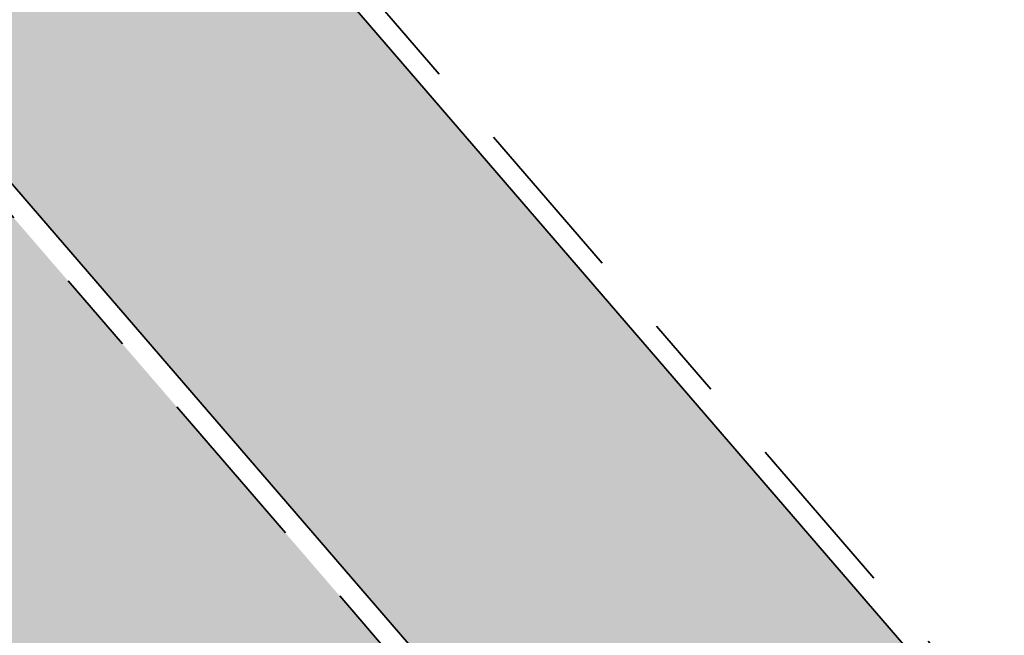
# Model space of a CAD drawing. Header units: metres. Extents: x 104290 to 104633, y 427843 to 428149.
# Tile 52 of 128: x 104484.92 to 104489.65, y 427934.14 to 427937.1. Entities that reach past the tile are written whole.
import ezdxf

# ---------------------------------------------------------------- set-up
doc = ezdxf.new("R2010")
doc.units = ezdxf.units.M
doc.linetypes.add('VH-OPSLUITBAND', pattern=[10, 4, -2, 2, -2])
doc.layers.add('N-WE-GR-GRAS_KRUIDENRIJK-V', color=7, linetype='Continuous', lineweight=18, true_color=0xa5cd98)
doc.layers.add('N-WE-VH-KANTOPSLUITING_OPSLUITBAND-G', color=150, linetype='VH-OPSLUITBAND', lineweight=35)
doc.layers.add('N-WE-VH-VERHARDING-G', color=7, linetype='Continuous', lineweight=35)
doc.layers.add('N-WE-VH-VERHARDING-AP_VOETPAD', color=7, linetype='Continuous', true_color=0xdbdbdb)

msp = doc.modelspace()

# ---------------------------------------------------------------- hatches: boundary and pattern name
at = {"layer": 'N-WE-GR-GRAS_KRUIDENRIJK-V'}
h = msp.add_hatch(color=256, dxfattribs=at)
h.dxf.hatch_style = 1
h.paths.add_polyline_path([(104479.1452, 427942.8105), (104470.6962, 427935.6088), (104492.9656, 427909.7715), (104501.6703, 427916.6766)])
at = {"layer": 'N-WE-VH-VERHARDING-AP_VOETPAD'}
h = msp.add_hatch(color=256, dxfattribs=at)
h.dxf.hatch_style = 1
edge = h.paths.add_edge_path()
edge.add_line((104491.1827, 427955.5676), (104437.4234, 427909.7443))
edge.add_line((104437.4234, 427909.7443), (104436.9044, 427910.3531))
edge.add_arc((104442.4959, 427908.8121), 5.8, 164.59191, 220.66607)
edge.add_line((104438.0965, 427905.0325), (104440.1813, 427902.6058))
edge.add_line((104440.1813, 427902.6058), (104442.1156, 427904.2675))
edge.add_line((104442.1156, 427904.2675), (104438.5889, 427908.3726))
edge.add_line((104438.5889, 427908.3726), (104469.1849, 427934.452))
edge.add_line((104469.1849, 427934.452), (104488.9275, 427911.5463))
edge.add_line((104488.9275, 427911.5463), (104490.3388, 427912.6658))
edge.add_line((104490.3388, 427912.6658), (104470.5548, 427935.6196))
edge.add_line((104470.5548, 427935.6196), (104479.156, 427942.9512))
edge.add_line((104479.156, 427942.9512), (104479.2213, 427942.8754))
edge.add_line((104479.2213, 427942.8754), (104499.2004, 427919.6954))
edge.add_line((104499.2004, 427919.6954), (104500.6117, 427920.8149))
edge.add_line((104500.6117, 427920.8149), (104480.5259, 427944.1188))
edge.add_line((104480.5259, 427944.1188), (104501.7024, 427962.1693))
edge.add_arc((104498.8813, 427956.8739), 6, 61.9538, 82.25392)
edge.add_line((104499.69, 427962.8191), (104498.4278, 427961.7432))
edge.add_line((104498.4278, 427961.7432), (104497.2601, 427963.1131))
edge.add_line((104497.2601, 427963.1131), (104494.5813, 427960.8297))
edge.add_line((104494.5813, 427960.8297), (104490.015, 427956.9375))
edge.add_line((104490.015, 427956.9375), (104491.1827, 427955.5676))

# ---------------------------------------------------------------- linework, layer by layer
at = {"layer": 'N-WE-VH-KANTOPSLUITING_OPSLUITBAND-G', "ltscale": 0.2, "flags": 128}
for points in [[(104480.6673, 427944.108), (104500.6248, 427920.9529)], [(104479.1452, 427942.8105), (104501.6703, 427916.6766)]]:
    msp.add_lwpolyline(points, dxfattribs=at)
at = {"layer": 'N-WE-VH-VERHARDING-G', "flags": 128}
for points in [[(104480.5912, 427944.0431), (104500.6117, 427920.8149)], [(104479.156, 427942.9512), (104501.814, 427916.663)]]:
    msp.add_lwpolyline(points, dxfattribs=at)

doc.saveas('drawing.dxf')
